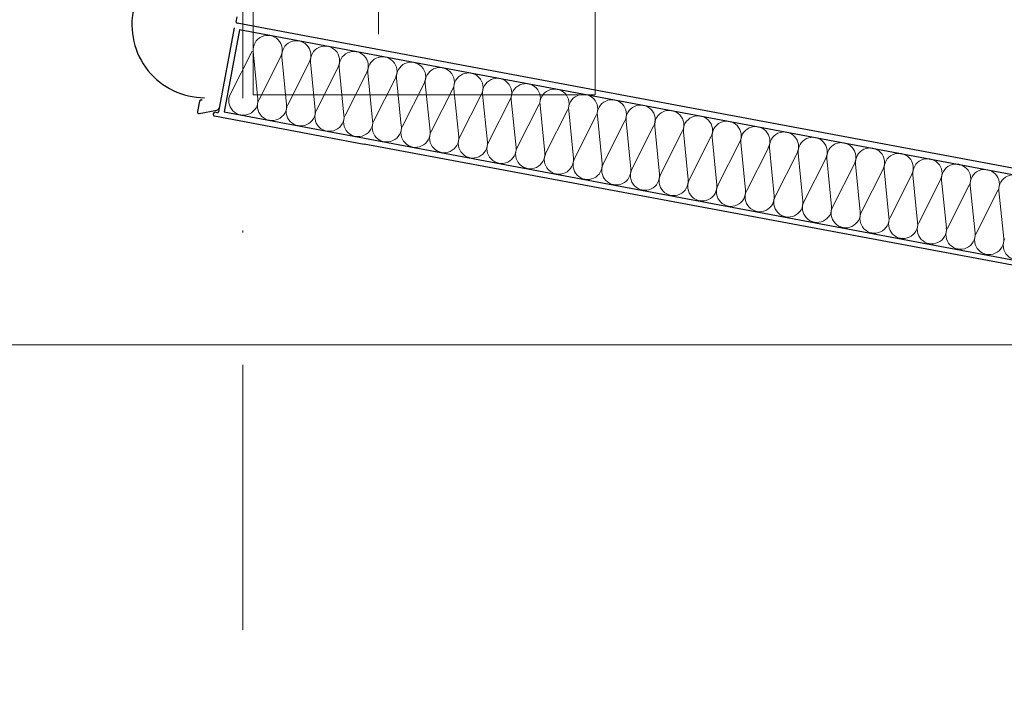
# Model space of a CAD drawing. Header units: millimetres. Extents: x 16720 to 74016, y 25810 to 81213.
# Tile 158 of 256: x 32336 to 32383, y 42196 to 42227. Entities that reach past the tile are written whole.
import ezdxf

# ---------------------------------------------------------------- set-up
doc = ezdxf.new("R2010")
doc.units = ezdxf.units.MM
doc.linetypes.add('DASHDOTX2', pattern=[50.8, 25.4, -12.7, 0, -12.7])
for name, color, linetype, lineweight in [('1', 7, 'Continuous', 9), ('_IZOLACJA TERM.', 94, 'BATTING', 9), ('_OŚ', 165, 'DASHDOTX2', 9), ('_WIDOKOWE', 252, 'Continuous', 9), ('_WYMIAR', 151, 'Continuous', 9), ('_ŚREDNIE', 90, 'Continuous', 25)]:
    doc.layers.add(name, color=color, linetype=linetype, lineweight=lineweight)
doc.styles.add('ROMANS 50', font='romans.shx', dxfattribs={"width": 0.7, "height": 10})
doc.linetypes.add('BATTING', pattern='A,0.00254,-2.54,[134,ltypeshp.shx,S=2.54,R=0,X=-2.54,Y=0],-5.08,[134,ltypeshp.shx,S=2.54,R=180,X=2.54,Y=0],-2.54', length=10.16254)
doc.dimstyles.new('DOM w 50', dxfattribs={"dimscale": 3, "dimtxt": 10, "dimasz": 0.3, "dimexe": 1.25, "dimexo": 2, "dimgap": 1, "dimtad": 1, "dimdec": 0, "dimtxsty": 'ROMANS 50', "dimblk1": 'wymgreg', "dimblk2": 'wymgregII', "dimsah": 1, "dimcen": 2.5, "dimdle": 1, "dimse1": 1, "dimse2": 1, "dimclre": 254, "dimadec": 0, "dimazin": 0, "dimtfac": 1, "dimtdec": 0, "dimtix": 1, "dimtmove": 1, "dimatfit": 3, "dimfxl": 1.25, "dimarcsym": 0})

# ---------------------------------------------------------------- blocks, each defined once
blk = doc.blocks.new('rampa')
at = {"layer": '_IZOLACJA TERM.', "linetype": 'ByBlock', "ltscale": 0.58}
for p, q in [((-2139.54, -491.66), (-2129.15, -471.14)), ((-2128.6, -471.24), (-2126.33, -494.13)), ((-2115.39, -473.71), (-2125.78, -494.23)), ((-2114.84, -473.81), (-2112.57, -496.7)), ((-2101.63, -476.28), (-2112.02, -496.8)), ((-2101.08, -476.39), (-2098.8, -499.27)), ((-2087.87, -478.85), (-2098.25, -499.38)), ((-2087.32, -478.96), (-2085.04, -501.84)), ((-2074.11, -481.43), (-2084.49, -501.95)), ((-2073.56, -481.53), (-2071.28, -504.42)), ((-2060.34, -484), (-2070.73, -504.52)), ((-2059.79, -484.1), (-2057.52, -506.99)), ((-2046.58, -486.57), (-2056.97, -507.09)), ((-2046.03, -486.67), (-2043.76, -509.56)), ((-2032.82, -489.14), (-2043.21, -509.66)), ((-2032.27, -489.24), (-2030, -512.13)), ((-2019.06, -491.71), (-2029.44, -512.23)), ((-2018.51, -491.81), (-2016.23, -514.7)), ((-2005.3, -494.28), (-2015.68, -514.8)), ((-2004.75, -494.39), (-2002.47, -517.27)), ((-1991.53, -496.85), (-2001.92, -517.38)), ((-1990.98, -496.96), (-1988.71, -519.85)), ((-1977.77, -499.43), (-1988.16, -519.95)), ((-1977.22, -499.53), (-1974.95, -522.42)), ((-1964.01, -502), (-1974.4, -522.52)), ((-1963.46, -502.1), (-1961.19, -524.99)), ((-1950.25, -504.57), (-1960.64, -525.09)), ((-1949.7, -504.67), (-1947.42, -527.56)), ((-1936.49, -507.14), (-1946.87, -527.66)), ((-1935.94, -507.24), (-1933.66, -530.13)), ((-1922.73, -509.71), (-1933.11, -530.23)), ((-1922.18, -509.82), (-1919.9, -532.7)), ((-1908.96, -512.28), (-1919.35, -532.81)), ((-1908.41, -512.39), (-1906.14, -535.27)), ((-1895.2, -514.86), (-1905.59, -535.38)), ((-1894.65, -514.96), (-1892.38, -537.85)), ((-1881.44, -517.43), (-1891.83, -537.95)), ((-1880.89, -517.53), (-1878.62, -540.42)), ((-1867.68, -520), (-1878.06, -540.52)), ((-1867.13, -520.1), (-1864.85, -542.99)), ((-1853.92, -522.57), (-1864.3, -543.09)), ((-1853.37, -522.67), (-1851.09, -545.56)), ((-1840.16, -525.14), (-1850.54, -545.66)), ((-1839.6, -525.24), (-1837.33, -548.13)), ((-1826.39, -527.71), (-1836.78, -548.23)), ((-1825.84, -527.82), (-1823.57, -550.7)), ((-1812.63, -530.28), (-1823.02, -550.81)), ((-1812.08, -530.39), (-1809.81, -553.27)), ((-1798.87, -532.86), (-1809.26, -553.38)), ((-1798.32, -532.96), (-1796.04, -555.85)), ((-1785.11, -535.43), (-1795.49, -555.95)), ((-1784.56, -535.53), (-1782.28, -558.42)), ((-1771.35, -538), (-1781.73, -558.52)), ((-1770.8, -538.1), (-1768.52, -560.99))]:
    blk.add_line(p, q, dxfattribs=at)
for centre, start, end in [((-2121.64, -470.55), 333.1557, 185.6762), ((-2107.88, -473.12), 333.1557, 185.6762), ((-2094.11, -475.69), 333.1557, 185.6762), ((-2080.35, -478.27), 333.1557, 185.6762), ((-2066.59, -480.84), 333.1557, 185.6762), ((-2052.83, -483.41), 333.1557, 185.6762), ((-2039.07, -485.98), 333.1557, 185.6762), ((-2025.3, -488.55), 333.1557, 185.6762), ((-2011.54, -491.12), 333.1557, 185.6762), ((-1997.78, -493.69), 333.1557, 185.6762), ((-1984.02, -496.27), 333.1557, 185.6762), ((-2133.29, -494.82), 153.1557, 5.6762), ((-2119.53, -497.39), 153.1557, 5.6762), ((-1970.26, -498.84), 333.1557, 185.6762), ((-1956.5, -501.41), 333.1557, 185.6762), ((-2105.77, -499.97), 153.1557, 5.6762), ((-2092.01, -502.54), 153.1557, 5.6762), ((-1942.73, -503.98), 333.1557, 185.6762), ((-1928.97, -506.55), 333.1557, 185.6762), ((-2078.25, -505.11), 153.1557, 5.6762), ((-2064.48, -507.68), 153.1557, 5.6762), ((-1915.21, -509.12), 333.1557, 185.6762), ((-1901.45, -511.69), 333.1557, 185.6762), ((-2050.72, -510.25), 153.1557, 5.6762), ((-2036.96, -512.82), 153.1557, 5.6762), ((-1887.69, -514.27), 333.1557, 185.6762), ((-1873.92, -516.84), 333.1557, 185.6762), ((-2023.2, -515.39), 153.1557, 5.6762), ((-2009.44, -517.97), 153.1557, 5.6762), ((-1860.16, -519.41), 333.1557, 185.6762), ((-1995.68, -520.54), 153.1557, 5.6762), ((-1846.4, -521.98), 333.1557, 185.6762), ((-1832.64, -524.55), 333.1557, 185.6762), ((-1981.91, -523.11), 153.1557, 5.6762), ((-1968.15, -525.68), 153.1557, 5.6762), ((-1818.88, -527.12), 333.1557, 185.6762), ((-1805.12, -529.69), 333.1557, 185.6762), ((-1954.39, -528.25), 153.1557, 5.6762), ((-1940.63, -530.82), 153.1557, 5.6762), ((-1791.35, -532.27), 333.1557, 185.6762), ((-1777.59, -534.84), 333.1557, 185.6762), ((-1926.87, -533.39), 153.1557, 5.6762), ((-1913.1, -535.97), 153.1557, 5.6762), ((-1763.83, -537.41), 333.1557, 185.6762), ((-1899.34, -538.54), 153.1557, 5.6762), ((-1885.58, -541.11), 153.1557, 5.6762), ((-1871.82, -543.68), 153.1557, 5.6762), ((-1858.06, -546.25), 153.1557, 5.6762), ((-1844.3, -548.82), 153.1557, 5.6762), ((-1830.53, -551.4), 153.1557, 5.6762), ((-1816.77, -553.97), 153.1557, 5.6762), ((-1803.01, -556.54), 153.1557, 5.6762), ((-1789.25, -559.11), 153.1557, 5.6762), ((-1775.49, -561.68), 153.1557, 5.6762), ((-1761.72, -564.25), 153.1557, 5.6762)]:
    blk.add_arc(centre, 7, start, end, dxfattribs=at)
at = {"layer": '_WIDOKOWE'}
for p, q in [((-2068.55, -462.93), (-2068.55, -166.93)), ((-1964.56, -345.12), (-1964.56, -492)), ((-2128.56, -385.14), (-2128.56, -492)), ((-2128.56, -492), (-1964.56, -492)), ((-2075.37, -515.66), (-2075.07, -515.72))]:
    blk.add_line(p, q, dxfattribs=at)
at = {"layer": '_ŚREDNIE'}
for p, q in [((-2136.73, -457.16), (-2136.25, -454.6)), ((-2106.5, -463.33), (-2136.33, -457.74)), ((-2137.66, -459.93), (-2145.21, -500.23)), ((-2135.1, -460.94), (-2142.47, -500.25)), ((-759.07, -718.91), (-2135.1, -460.94)), ((-816.72, -704.03), (-2106.5, -463.33)), ((-2154.42, -495.08), (-2155.36, -500.1)), ((-2153.49, -494.45), (-2153.05, -494.53)), ((-2154.46, -501.04), (-2146.09, -499.45)), ((-2145.8, -500.63), (-2146.78, -500.44)), ((-2142.47, -500.25), (-766.44, -758.22)), ((-2147.11, -502.21), (-2075.37, -515.66)), ((-784.22, -756.92), (-2075.37, -515.66))]:
    blk.add_line(p, q, dxfattribs=at)
for centre, radius, start, end in [((-2151.86, -458.52), 34.92, 167.6648, 269.8773), ((-2136.24, -457.25), 0.5, 169.3818, 259.3818), ((-2153.64, -495.23), 0.8, 79.3818, 169.3818), ((-2154.58, -500.25), 0.8, 169.3818, 278.6718), ((-2146.85, -501.35), 0.906, 85.7647, 169.3818), ((-2146.31, -497.96), 1.5, 278.6718, 349.3818), ((-2145.7, -500.14), 0.5, 259.3818, 349.3818), ((-2146.85, -501.35), 0.906, 169.3818, 252.9989)]:
    blk.add_arc(centre, radius, start, end, dxfattribs=at)
blk = doc.blocks.new('wymgreg')
at = {"layer": '1'}
for p, q in [((0, 5.674), (0, -5.674)), ((0, 0), (4.95, 4.95)), ((0, 0), (-4.95, -4.95)), ((4.765, 0), (-3.887, 0))]:
    blk.add_line(p, q, dxfattribs=at)
blk = doc.blocks.new('wymgregII')
at = {"layer": '1', "rotation": 180}
blk.add_blockref('wymgreg', (0, 0), dxfattribs=at)
blk = doc.blocks.new('*D6474')
at = {"layer": '_WYMIAR', "color": 0, "lineweight": -2}
blk.add_line((32032.579, 42148.669), (32032.579, 43520.252), dxfattribs=at)
at = {"layer": 'Defpoints', "color": 0}
for p in [(32032.579, 43521.152), (33746.709, 43521.152), (32311.709, 42147.769)]:
    blk.add_point(p, dxfattribs=at)
at = {"layer": '_WYMIAR', "color": 0, "linetype": 'ByBlock', "lineweight": -2, "xscale": 0.8999999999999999, "yscale": 0.8999999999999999, "zscale": 0.8999999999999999}
for name, p, rotation in [('wymgregII', (32032.579, 43521.152), 90), ('wymgreg', (32032.579, 42147.769), 270)]:
    blk.add_blockref(name, p, dxfattribs=dict(at, rotation=rotation))
at = {"layer": '_WYMIAR', "color": 0, "insert": (32024.579, 42834.461), "char_height": 10, "attachment_point": 5, "rotation": 90, "style": 'ROMANS 50'}
blk.add_mtext('1373', dxfattribs=at)
blk = doc.blocks.new('*D6661')
at = {"layer": '_WYMIAR', "color": 0, "lineweight": -2}
blk.add_line((32013.42, 42269.85), (32013.42, 42147.669), dxfattribs=at)
at = {"layer": 'Defpoints', "color": 0}
for p in [(32597.443, 42270.75), (32013.42, 42146.769), (32216.698, 42146.769)]:
    blk.add_point(p, dxfattribs=at)
at = {"layer": '_WYMIAR', "color": 0, "linetype": 'ByBlock', "lineweight": -2, "xscale": 0.8999999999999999, "yscale": 0.8999999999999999, "zscale": 0.8999999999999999}
for name, p, rotation in [('wymgreg', (32013.42, 42270.75), 90), ('wymgregII', (32013.42, 42146.769), 270)]:
    blk.add_blockref(name, p, dxfattribs=dict(at, rotation=rotation))
at = {"layer": '_WYMIAR', "color": 0, "insert": (32005.42, 42208.76), "char_height": 10, "attachment_point": 5, "rotation": 90, "style": 'ROMANS 50'}
blk.add_mtext('123', dxfattribs=at)

msp = doc.modelspace()

# ---------------------------------------------------------------- linework, layer by layer
at = {"layer": '_OŚ', "ltscale": 0.5}
msp.add_line((32346.709, 41994.09), (32346.709, 43592.166), dxfattribs=at)
at = {"layer": '_WIDOKOWE'}
msp.add_line((32311.709, 42211.75), (32599.19, 42211.75), dxfattribs=at)

# ---------------------------------------------------------------- block references
at = {"xscale": 0.1, "yscale": 0.1, "zscale": 0.1}
msp.add_blockref('rampa', (32560.065, 42272.95), dxfattribs=at)

# ---------------------------------------------------------------- dimensions: what is measured, and where the dimension line sits
at = {"layer": '_WYMIAR'}
dim = msp.add_linear_dim(base=(32032.579, 43521.152), p1=(32311.709, 42147.769), p2=(33746.709, 43521.152), angle=90, dimstyle='DOM w 50', override={"dimtxsty": 'ROMANS 50'}, dxfattribs=at)
dim.commit()
dim.dimension.update_dxf_attribs({"geometry": '*D6474', "text_midpoint": (32024.579, 42834.461)})
dim = msp.add_linear_dim(base=(32013.42, 42146.769), p1=(32597.443, 42270.75), p2=(32216.698, 42146.769), angle=90, text='123', dimstyle='DOM w 50', override={"dimtxsty": 'ROMANS 50'}, dxfattribs=at)
dim.commit()
dim.dimension.update_dxf_attribs({"geometry": '*D6661', "text_midpoint": (32005.42, 42208.76)})

doc.saveas('drawing.dxf')
